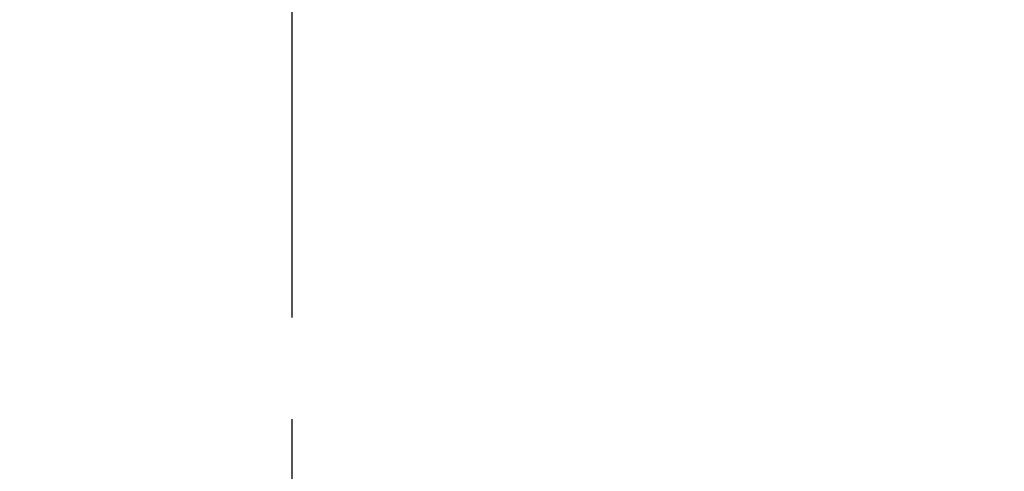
# Model space of a CAD drawing. Header units: millimetres. Extents: x 13799 to 19847, y -398 to 3879.
# Tile 45 of 54: x 18217 to 19032, y 1302 to 1675. Entities that reach past the tile are written whole.
import ezdxf

# ---------------------------------------------------------------- set-up
doc = ezdxf.new("R2010")
doc.units = ezdxf.units.MM
doc.linetypes.add('CENTER', pattern=[0.6, 0.375, -0.075, 0.075, -0.075])
doc.layers.add('dim', color=84, linetype='Continuous', lineweight=9)
doc.styles.add('TXT08', font='txt.shx', dxfattribs={"width": 0.8, "bigfont": 'chineset.shx'})
doc.dimstyles.new('YanXiu', dxfattribs={"dimtxt": 2.5, "dimasz": 2.2, "dimexe": 0.66, "dimexo": 0.66, "dimgap": 0.66, "dimtad": 0, "dimdsep": 46, "dimtxsty": 'TXT08', "dimcen": 0, "dimclrd": 3, "dimclre": 3, "dimclrt": 90, "dimazin": 2, "dimtfac": 1, "dimtofl": 0, "dimtmove": 0, "dimatfit": 3, "dimfxl": 1, "dimtfill": 1, "dimlwd": 5, "dimlwe": 5, "dimarcsym": 0})

# ---------------------------------------------------------------- blocks, each defined once
blk = doc.blocks.new('*D10')
at = {"layer": 'Defpoints', "color": 0, "transparency": 16777216}
for p in [(19352.27, 2596.66), (17532.56, 1344.33)]:
    blk.add_point(p, dxfattribs=at)
at = {"layer": 'dim', "color": 3, "lineweight": 5, "transparency": 16777216}
blk.add_line((19418.17, 2642.02), (19385.22, 2619.34), dxfattribs=at)
at = {"layer": 'dim', "color": 3, "transparency": 16777216}
blk.add_solid([(19381.44, 2624.83), (19389, 2613.85), (19352.27, 2596.66)], dxfattribs=at)
at = {"layer": 'dim', "color": 90, "transparency": 16777216, "insert": (19500.55, 2698.71), "char_height": 50, "attachment_point": 5, "rotation": 34.53589, "style": 'TXT08', "bg_fill": 3, "box_fill_scale": 1.1, "bg_fill_color": 256, "bg_fill_true_color": 13158600, "bg_fill_transparency": 0}
blk.add_mtext('∅2209', dxfattribs=at)

msp = doc.modelspace()

# ---------------------------------------------------------------- linework, layer by layer
at = {"color": 1, "linetype": 'CENTER', "ltscale": 1122.172}
msp.add_line((18442.417, 755.549), (18442.417, 3185.449), dxfattribs=at)
msp.add_arc((18442.417, 1970.499), 1104.5, 15, 345)

# ---------------------------------------------------------------- next in the draw order: dimensions: what is measured, and where the dimension line sits
at = {"layer": 'dim'}
dim = msp.add_diameter_dim_2p(p1=(17532.562, 1344.333), p2=(19352.272, 2596.665), dimstyle='YanXiu', override={"dimtxt": 50, "dimasz": 40, "dimexe": 9.995, "dimexo": 9.995, "dimgap": 9.995}, dxfattribs=at)
dim.commit()
dim.dimension.update_dxf_attribs({"geometry": '*D10', "text_midpoint": (19500.555, 2698.713)})

doc.saveas('drawing.dxf')
